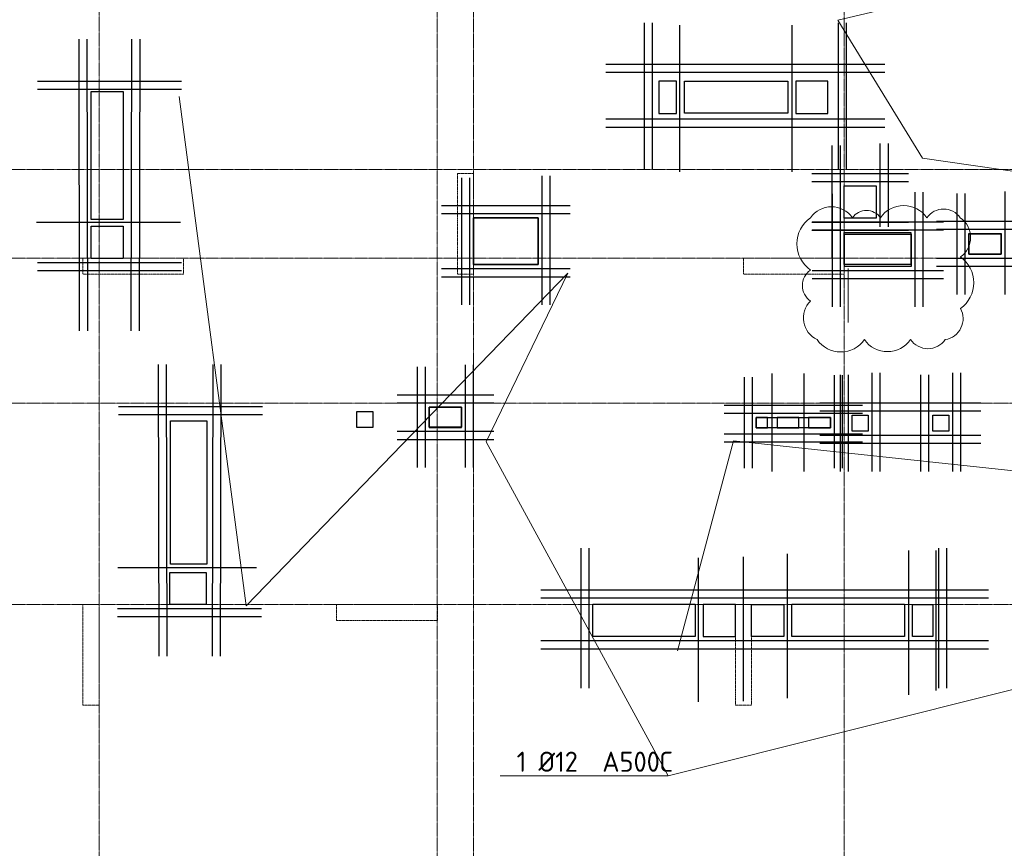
# Model space of a CAD drawing. Header units: millimetres. Extents: x -42044588 to 856694, y -806701 to 941911.
# Tile 194 of 256: x -98252 to -86027, y -280497 to -270205. Entities that reach past the tile are written whole.
import ezdxf
from ezdxf import colors
from ezdxf.entities.mleader import LeaderData, LeaderLine
from ezdxf.math import Vec2, Vec3

# ---------------------------------------------------------------- set-up
doc = ezdxf.new("R2010")
doc.units = ezdxf.units.MM
for name, pattern in [('______5', [1100, 800, -100, 100, -100]), ('DASHED', [7, 5, -2, 0]), ('осевая', [50.8, 31.75, -6.35, 6.35, -6.35])]:
    doc.linetypes.add(name, pattern=pattern)
for name, color, linetype, lineweight in [('907Сл Осевые', 1, 'Continuous', 0), ('_0.25', 114, 'Continuous', 25), ('_0.5', 94, 'Continuous', 50), ('Оси', 40, '______5', 18), ('Перекрытие ж_бетон', 1, 'Continuous', 30), ('подоснова', 151, 'Continuous', 5), ('РАЗМЕРЫ', 1, 'Continuous', 9)]:
    doc.layers.add(name, color=color, linetype=linetype, lineweight=lineweight)
doc.layers.add('Колонна_ бетон', color=7, linetype='Continuous', lineweight=50, true_color=0xb4b496)
doc.styles.add('GOST-2.304_Type-B', font='GOST_Common.ttf')
doc.styles.add('ГОСТ', font='GOST_Common.ttf')

# ---------------------------------------------------------------- blocks, each defined once
blk = doc.blocks.new('оси блок 2')
at = {"layer": 'Оси', "color": 16, "linetype": 'осевая', "lineweight": 0, "ltscale": 0.25, "transparency": 33554687}
for p, q in [((-81604.7, -322543), (-81604.7, -347914.1)), ((-72354.7, -322543), (-72354.7, -347914.1)), ((-77404.7, -323084.4), (-77404.7, -347462.5)), ((-76954.7, -323084.4), (-76954.7, -347468.4)), ((-89822.3, -332401.3), (-37238.5, -332401.3)), ((-89822.3, -333501.3), (-37238.5, -333501.3)), ((-89822.3, -335301.3), (-37238.5, -335301.3)), ((-89822.3, -337801.3), (-37238.5, -337801.3))]:
    blk.add_line(p, q, dxfattribs=at)
blk = doc.blocks.new('подложка стн 1-го этажа')
at = {"layer": 'Колонна_ бетон', "color": 252, "linetype": 'DASHED', "lineweight": 0, "ltscale": 0.5, "true_color": 0x939598, "transparency": 33554687}
for p, q in [((16794, 19962, -200), (16594, 19962, -200)), ((16594, 19962, -200), (16594, 19962, -200)), ((16594, 18712, -200), (16594, 19962, -200)), ((16794, 19962, -200), (16794, 19962, -200)), ((16794, 18712, -200), (16794, 19962, -200)), ((11944, 18912, -200), (11944, 18912, -200)), ((11944, 18712, -200), (11944, 18912, -200)), ((11944, 18912, -200), (13194, 18912, -200)), ((13194, 18912, -200), (13194, 18912, -200)), ((13194, 18912, -200), (13194, 18712, -200)), ((20144, 18912, -200), (20144, 18912, -200)), ((20144, 18712, -200), (20144, 18912, -200)), ((20144, 18912, -200), (21394, 18912, -200)), ((21394, 18912, -200), (21394, 18912, -200)), ((21394, 18912, -200), (21394, 18712, -200)), ((13194, 18712, -200), (11944, 18712, -200)), ((11944, 18712, -200), (11944, 18712, -200)), ((13194, 18712, -200), (13194, 18712, -200)), ((16594, 18712, -200), (16794, 18712, -200)), ((16594, 18712, -200), (16594, 18712, -200)), ((16794, 18712, -200), (16794, 18712, -200)), ((20144, 18712, -200), (21394, 18712, -200)), ((20144, 18712, -200), (20144, 18712, -200)), ((21394, 18712, -200), (21394, 18712, -200)), ((11944, 14612, -200), (11944, 14612, -200)), ((11944, 13362, -200), (11944, 14612, -200)), ((11944, 14612, -200), (12144, 14612, -200)), ((12144, 14612, -200), (12144, 14612, -200)), ((12144, 13362, -200), (12144, 14612, -200)), ((15094, 14612, -200), (15094, 14612, -200)), ((15094, 14612, -200), (15094, 14412, -200)), ((16344, 14612, -200), (15094, 14612, -200)), ((16344, 14612, -200), (16344, 14612, -200)), ((16344, 14412, -200), (16344, 14612, -200)), ((20044, 14612, -200), (20044, 14612, -200)), ((20044, 14612, -200), (20044, 13362, -200)), ((20244, 14612, -200), (20044, 14612, -200)), ((20244, 14612, -200), (20244, 14612, -200)), ((20244, 14612, -200), (20244, 13362, -200)), ((15094, 14412, -200), (15094, 14412, -200)), ((15094, 14412, -200), (16344, 14412, -200)), ((16344, 14412, -200), (16344, 14412, -200)), ((11944, 13362, -200), (11944, 13362, -200)), ((11944, 13362, -200), (12144, 13362, -200)), ((12144, 13362, -200), (12144, 13362, -200)), ((20044, 13362, -200), (20044, 13362, -200)), ((20044, 13362, -200), (20244, 13362, -200)), ((20244, 13362, -200), (20244, 13362, -200))]:
    blk.add_line(p, q, dxfattribs=at)
blk = doc.blocks.new('*U5001')
at = {"layer": '_0.25', "ltscale": 100}
blk.add_lwpolyline([(0, 130), (920, 130), (920, 0), (0, 0)], close=True, dxfattribs=at)
at = {"layer": '_0.5', "color": 7, "lineweight": 30, "ltscale": 100}
for p, q in [((-150, 630), (-150, -500)), ((-50, 630), (-50, -500)), ((970, -500), (970, 655)), ((1070, -500), (1070, 655)), ((1320, 280), (-400, 280)), ((1320, 180), (-400, 180)), ((-400, -73), (1320, -73)), ((-400, -173), (1320, -173))]:
    blk.add_line(p, q, dxfattribs=at)
blk = doc.blocks.new('*U4602')
at = {"layer": '_0.25', "ltscale": 100}
blk.add_lwpolyline([(0, 250), (400, 250), (400, 0), (0, 0)], close=True, dxfattribs=at)
at = {"layer": '_0.5', "color": 7, "lineweight": 30, "ltscale": 100}
for p, q in [((-150, 750), (-150, -500)), ((-50, 750), (-50, -500)), ((450, -500), (450, 775)), ((550, -500), (550, 775)), ((800, 400), (-400, 400)), ((800, 300), (-400, 300)), ((-400, -50), (800, -50)), ((-400, -150), (800, -150))]:
    blk.add_line(p, q, dxfattribs=at)
blk = doc.blocks.new('*U6777')
at = {"layer": '_0.25', "ltscale": 100}
blk.add_lwpolyline([(0, 400), (400, 400), (400, 0), (0, 0)], close=True, dxfattribs=at)
at = {"layer": '_0.5', "color": 7, "lineweight": 30, "ltscale": 100}
for p, q in [((-150, 900), (-150, -500)), ((-50, 900), (-50, -500)), ((450, -108), (450, 925)), ((550, -108), (550, 925)), ((800, 550), (-400, 550)), ((800, 450), (-400, 450)), ((-400, -50), (800, -50)), ((-400, -150), (800, -150))]:
    blk.add_line(p, q, dxfattribs=at)
blk = doc.blocks.new('_None')
blk = doc.blocks.new('*U6767')
at = {"layer": '_0.25', "ltscale": 100}
blk.add_lwpolyline([(0, 401), (830, 401), (830, 0), (0, 0)], close=True, dxfattribs=at)
at = {"layer": '_0.5', "color": 7, "lineweight": 30, "ltscale": 100}
for p, q in [((-150, 901), (-150, -500)), ((-50, 901), (-50, -500)), ((880, -500), (880, 925)), ((980, -500), (980, 925)), ((1230, 551), (-400, 551)), ((1230, 451), (-400, 451)), ((-400, -50), (1230, -50)), ((-400, -150), (1230, -150))]:
    blk.add_line(p, q, dxfattribs=at)
blk = doc.blocks.new('*U6778')
at = {"layer": '_0.25', "ltscale": 100}
blk.add_lwpolyline([(0, 580), (800, 580), (800, 0), (0, 0)], close=True, dxfattribs=at)
at = {"layer": '_0.5', "color": 7, "lineweight": 30, "ltscale": 100}
for p, q in [((850, -500), (850, 1105)), ((950, -500), (950, 1105)), ((-150, 1080), (-150, -500)), ((-50, 1080), (-50, -500)), ((1200, 730), (-400, 730)), ((1200, 630), (-400, 630)), ((-400, -50), (1200, -50)), ((-400, -150), (1200, -150))]:
    blk.add_line(p, q, dxfattribs=at)
blk = doc.blocks.new('*U4597')
at = {"layer": '_0.25', "ltscale": 100}
blk.add_lwpolyline([(0, 199), (200, 199), (200, 0), (0, 0)], close=True, dxfattribs=at)
at = {"layer": '_0.5', "color": 7, "lineweight": 30, "ltscale": 100}
for p, q in [((-150, 699), (-150, -500)), ((-50, 699), (-50, -500)), ((250, -500), (250, 724)), ((350, -500), (350, 724)), ((600, 349), (-400, 349)), ((600, 249), (-400, 249)), ((-400, -50), (600, -50)), ((-400, -150), (600, -150))]:
    blk.add_line(p, q, dxfattribs=at)
blk = doc.blocks.new('*U4605')
at = {"layer": '_0.25', "ltscale": 100}
blk.add_lwpolyline([(0, 255), (401, 255), (401, 0), (0, 0)], close=True, dxfattribs=at)
at = {"layer": '_0.5', "color": 7, "lineweight": 30, "ltscale": 100}
for p, q in [((-150, 755), (-150, -500)), ((-50, 755), (-50, -500)), ((451, -500), (451, 779)), ((551, -500), (551, 779)), ((801, 405), (-400, 405)), ((801, 305), (-400, 305)), ((-400, -50), (801, -50)), ((-400, -150), (801, -150))]:
    blk.add_line(p, q, dxfattribs=at)
blk = doc.blocks.new('блочина')
at = {"layer": 'Перекрытие ж_бетон', "color": 4}
for points in [[(114883, 62278), (114663, 62278), (114663, 61878), (114883, 61878)], [(114983, 61880), (114983, 62280), (116263, 62280), (116263, 61880)], [(116763, 62278), (116363, 62278), (116363, 61878), (116763, 61878)], [(108013, 60560), (107613, 60560), (107613, 62150), (108013, 62150)], [(117363, 60978), (117363, 60578), (116963, 60578), (116963, 60978)], [(113163, 60000), (113163, 60580), (112363, 60580), (112363, 60000)], [(107613, 60478), (108013, 60478), (108013, 60078), (107613, 60078)], [(118913, 60130), (118913, 60380), (118513, 60380), (118513, 60130)], [(112213, 57979), (112213, 58229), (111813, 58229), (111813, 57979)], [(116013, 58102), (115873, 58102), (115873, 57972), (116013, 57972)], [(116403, 58102), (116133, 58102), (116133, 57972), (116403, 57972)], [(116793, 58102), (116523, 58102), (116523, 57972), (116793, 57972)], [(109050, 56280), (108600, 56280), (108600, 58060), (109050, 58060)], [(108593, 56178), (109042, 56178), (109042, 55778), (108593, 55778)], [(113843, 55383), (113843, 55783), (115113, 55783), (115113, 55383)], [(116213, 55780), (116213, 55380), (115813, 55380), (115813, 55780)], [(116313, 55382), (116313, 55782), (117713, 55782), (117713, 55382)], [(118063, 55380), (117813, 55380), (117813, 55780), (118063, 55780)]]:
    blk.add_lwpolyline(points, close=True, dxfattribs=at)
for points, elevation in [([(116963, 60000), (116963, 60400), (117793, 60400), (117793, 60000)], 4500), ([(115213, 55780), (115213, 55380), (115613, 55380), (115613, 55780)], 360)]:
    blk.add_lwpolyline(points, close=True, dxfattribs=dict(at, elevation=elevation))
at = {"layer": 'Перекрытие ж_бетон', "color": 4, "ltscale": 100}
for points in [[(111113, 58177), (111113, 57977), (110913, 57977), (110913, 58177)], [(117263, 57930), (117063, 57930), (117063, 58130), (117263, 58130)], [(118263, 57930), (118063, 57930), (118063, 58130), (118263, 58130)]]:
    blk.add_lwpolyline(points, close=True, dxfattribs=at)

msp = doc.modelspace()

# ---------------------------------------------------------------- linework, layer by layer
at = {"lineweight": 30}
for p, q in [((-90499.816, -270242.376, -720), (-90499.816, -272062.376, -720)), ((-90399.816, -270242.376, -720), (-90399.816, -272062.376, -720)), ((-90057.77, -270273.215, -360), (-90057.77, -272093.215, -360)), ((-88665.692, -270273.215, -360), (-88665.692, -272093.215, -360)), ((-88090.828, -270242.376, -720), (-88090.828, -272062.376, -720)), ((-87990.828, -270242.376, -720), (-87990.828, -272062.376, -720)), ((-97519.379, -270447.69, -160), (-97511.574, -274069.597, -160)), ((-97419.379, -270447.69, -160), (-97411.574, -274069.597, -160)), ((-96861.859, -270447.582, -720), (-96869.664, -274069.49, -720)), ((-96761.859, -270447.582, -720), (-96769.664, -274069.49, -720)), ((-87509.006, -270762.376, -720), (-90975.185, -270762.376, -720)), ((-87509.006, -270862.376, -720), (-90975.185, -270862.376, -720)), ((-98031.859, -270967.582, -720), (-96241.859, -270967.582, -720)), ((-98031.859, -271067.582, -720), (-96241.859, -271067.582, -720)), ((-87509.006, -271442.376, -720), (-90975.185, -271442.376, -720)), ((-87509.006, -271542.376, -720), (-90975.185, -271542.376, -720)), ((-96254.238, -272723.513), (-98044.238, -272723.513)), ((-98031.859, -273220.74, -720), (-96241.859, -273220.74, -720)), ((-98031.859, -273320.74, -720), (-96241.859, -273320.74, -720)), ((-96532.133, -274488.114, -160), (-96524.328, -278110.021, -160)), ((-96432.133, -274488.114, -160), (-96424.328, -278110.021, -160)), ((-95855.38, -274488.114, -720), (-95863.185, -278110.021, -720)), ((-95755.38, -274488.114, -720), (-95763.185, -278110.021, -720)), ((-88915.091, -274598.633), (-88915.091, -275815.32)), ((-88515.875, -274598.633), (-88515.875, -275815.32)), ((-97025.38, -275008.114, -720), (-95235.38, -275008.114, -720)), ((-97025.38, -275108.114, -720), (-95235.38, -275108.114, -720)), ((-91285.205, -276768.02, -720), (-91285.199, -278508.02, -720)), ((-91185.205, -276768.02, -720), (-91185.199, -278508.02, -720)), ((-89268.085, -276877.731), (-89268.085, -278667.731)), ((-88723.902, -276840.334), (-88723.902, -278630.334)), ((-87215.207, -276799.563), (-87215.207, -278589.563)), ((-86877.581, -276798.859, -360), (-86877.575, -278538.859, -360)), ((-86842.664, -276768.02, -720), (-86842.659, -278508.02, -720)), ((-86742.664, -276768.02, -720), (-86742.659, -278508.02, -720)), ((-89829.317, -276887.948), (-89829.317, -278677.948)), ((-95312.574, -277015.079), (-97034.912, -277015.079)), ((-91782.611, -277288.02, -720), (-86222.664, -277288.019, -720)), ((-91782.611, -277388.02, -720), (-86222.664, -277388.019, -720)), ((-97038.875, -277519.404, -160), (-95248.875, -277519.404, -160)), ((-97038.875, -277619.404, -160), (-95248.875, -277619.404, -160)), ((-91782.611, -277918.02, -720), (-86222.664, -277918.022, -720)), ((-91782.611, -278018.02, -720), (-86222.664, -278018.022, -720))]:
    msp.add_line(p, q, dxfattribs=at)
at = {"layer": '907Сл Осевые', "color": 240, "true_color": 0xed1f24}
msp.add_lwpolyline([(-88433.744, -272664.534, 0.52056705), (-88433.744, -273314.416, 0.52056705), (-88433.744, -273699.986, 0.52056705), (-88350.881, -274178.877, 0.52056705), (-87763.867, -274178.877, 0.52056705), (-87191.482, -274178.877, 0.52056705), (-86759.503, -274178.877, 0.52056705), (-86572.082, -273791.136, 0.52056705), (-86572.082, -273152.099, 0.52056705), (-86573.708, -272664.534, 0.52056705), (-86987.875, -272664.534, 0.52056705), (-87565.183, -272664.534, 0.52056705), (-87912.219, -272664.534, 0.52056705)], format="xyb", close=True, dxfattribs=at)
at = {"layer": 'РАЗМЕРЫ'}
msp.add_line((-87966.656, -273297.015), (-87966.656, -273967.015), dxfattribs=at)

# ---------------------------------------------------------------- block references
for name, p in [('подложка стн 1-го этажа', (-109410.328, -292079.197, 200)), ('блочина', (-204979.119, -333247.553, 200))]:
    msp.add_blockref(name, p)
at = {"ltscale": 100}
for name, p in [('*U6777', (-88016.405, -272669.403, -160)), ('*U6778', (-92616.201, -273247.403, -160)), ('*U6767', (-88012.984, -273270.576, 4340)), ('*U4605', (-86467.35, -273117.388, -4660)), ('*U4602', (-93166.201, -275267.829, -160)), ('*U5001', (-89106.696, -275275.304, -160)), ('*U4597', (-87916.404, -275316.571, -160)), ('*U4597', (-86916.404, -275316.571, -160))]:
    msp.add_blockref(name, p, dxfattribs=at)
at = {"layer": 'РАЗМЕРЫ'}
msp.add_blockref('оси блок 2', (-15661.687, 60333.919, -360), dxfattribs=at)

# ---------------------------------------------------------------- texts
at = {"ltscale": 100, "insert": (-134257.524, -279325.968), "char_height": 250, "attachment_point": 1, "style": 'ГОСТ'}
msp.add_mtext_dynamic_manual_height_columns('\\pi1250,t1750;1.^IПроизводство работ вести в строгом соответствии с требованиями СП 70.13330.2012 "Несущие и ограждающие конструкции" и проектом производства работ.{\\H1.83333x; }\\P2.^IПеред бетонированием арматуру и основание, на которую укладывается бетонная смесь, очистить от {\\H1.55556x; }ржавчины и грязи. {\\H1.64815x; }\\P3.^IБетонирование вести слоем на всю толщину  плит. Захватки при бетонировании должны быть отсечены {\\H1.61728x; }вертикальными швами. Бетон применять класса В25. Заполнителем для бетона служит щебень твердых пород, {\\H1.62757x; }наибольшая фракция щебня не должна превышать 40мм.{\\H1.62414x; }\\P4.^IВ процессе бетонирования обеспечить соблюдение защитных слоев и мест положения рабочей арматуры {\\H1.62529x; }согласно проекту. Материал фиксаторов для нижней арматуры фундаментных плит выбирается проектом производства {\\H1.6249x; }работ, исходя из конкретных возможностей строительной организации.{\\H1.62503x; }\\P5.^IПроектом принято соединение рабочих стержней арматуры монолитной плиты внахлестку (без сварки). {\\H1.72499x; }\\P6.^IСварные арматурные каркасы изготовить на заводе-изготовители. {\\H1.67917x; }\\P7.^IКрестообразные соединения стержней арматуры 1-го и 2-го рядов, а также 3-го и 4-го рядов между собой {\\H1.60694x; }выполнить вязкой отожженной проволокой диаметром 2,0-3,0 мм. Допускается применение специальных соединительных {\\H1.63102x; }элементов - пластмассовых или проволочных фиксаторов. Соединение арматуры допускается предусматривать не во всех {\\H1.62299x; }местах пересечения стержней арматуры. При этом должны быть связаны вязальной проволокой все пересечения стержней {\\H1.62567x; }в 2-х крайних рядах по периметру плит, остальные узлы могут быть соединены через узел в шахматном порядке (схему {\\H1.72478x; }вязки стержней см. на данном листе).{\\H1.77924x; }', width=18954.38214, gutter_width=12.5, heights=[0], dxfattribs=at)

# ---------------------------------------------------------------- leaders
at = {"layer": 'подоснова', "color": 2, "ltscale": 0.3}
ml = msp.add_multileader_mtext('Standard', dxfattribs=at)
ml.set_content('1 %%C12  А500С', color=2, style='GOST-2.304_Type-B')
ml.set_leader_properties(color=256, linetype='ByLayer', lineweight=15)
ml.set_arrow_properties(name='NONE')
ml.build(insert=Vec2(0, 0))
ml.multileader.update_dxf_attribs({"text_left_attachment_type": 6, "text_right_attachment_type": 6, "dogleg_length": 0.1, "arrow_head_size": 18})
ctx = ml.context
ctx.base_point, ctx.char_height, ctx.arrow_head_size, ctx.landing_gap_size, ctx.plane_origin = Vec3(-83938.49, -268791.3, 360), 250, 18, 20, Vec3(-92914.076, -267642.873, 360)
ctx.left_attachment, ctx.right_attachment, ctx.text_align_type = 6, 6, 1
notes = []
notes.append((ctx, [(1, (1, 1, 0), (-82116.572, -268791.3, 360), (-1, 0), 0.1, [(6, [(-83065.778, -272499.171, 360), (-87041.022, -271924.292, 360), (-88092.674, -270211.881, 360)], 0, []), (3, [(-75541.313, -272217.823, 360), (-74696.923, -275050.06, 360), (-71875.26, -274901.131, 360), (-72472.671, -270624.686, 360), (-69412.94, -270057.264, 360)], 0, [])])]))
ctx.mtext.insert, ctx.mtext.alignment, ctx.mtext.flow_direction = Vec3(-83027.581, -268491.3, 360), 2, 5
ml = msp.add_multileader_mtext('Standard', dxfattribs=at)
ml.set_content('1 %%C12  А500С', color=2, style='GOST-2.304_Type-B')
ml.set_leader_properties(color=256, linetype='ByLayer', lineweight=15)
ml.set_arrow_properties(name='NONE')
ml.build(insert=Vec2(0, 0))
ml.multileader.update_dxf_attribs({"text_left_attachment_type": 6, "text_right_attachment_type": 6, "dogleg_length": 0.1, "arrow_head_size": 18})
ctx = ml.context
ctx.base_point, ctx.char_height, ctx.arrow_head_size, ctx.landing_gap_size, ctx.plane_origin = Vec3(-92023.397, -279596.51, 360), 250, 18, 20, Vec3(-100998.983, -278448.083, 360)
ctx.left_attachment, ctx.right_attachment, ctx.text_align_type = 6, 6, 1
notes.append((ctx, [(1, (1, 1, 0), (-90201.479, -279596.51, 360), (-1, 0), 0.1, [(7, [(-96272.971, -271156.948, 360), (-95439.583, -277484.549, 360), (-91447.75, -273354.756, 360), (-92460.255, -275448.735, 360)], 0, []), (1, [(-90086.273, -278046.019, 360), (-89391.275, -275434.598, 360), (-84740.33, -275936.243, 360), (-79618.316, -276942.398, 360)], 0, [])])]))
ctx.mtext.insert, ctx.mtext.alignment, ctx.mtext.flow_direction = Vec3(-91112.488, -279296.51, 360), 2, 5
for ctx, leaders in notes:
    for number, flags, end, landing, length, lines in leaders:
        leader = LeaderData()
        leader.index, (leader.has_last_leader_line, leader.has_dogleg_vector, leader.attachment_direction) = number, flags
        leader.last_leader_point, leader.dogleg_vector, leader.dogleg_length = Vec3(end), Vec3(landing), length
        for number, points, colour, breaks in lines:
            line = LeaderLine()
            line.index, line.vertices, line.color, line.breaks = number, Vec3.list(points), colors.encode_raw_color(colour), breaks
            leader.lines.append(line)
        ctx.leaders.append(leader)

doc.saveas('drawing.dxf')
